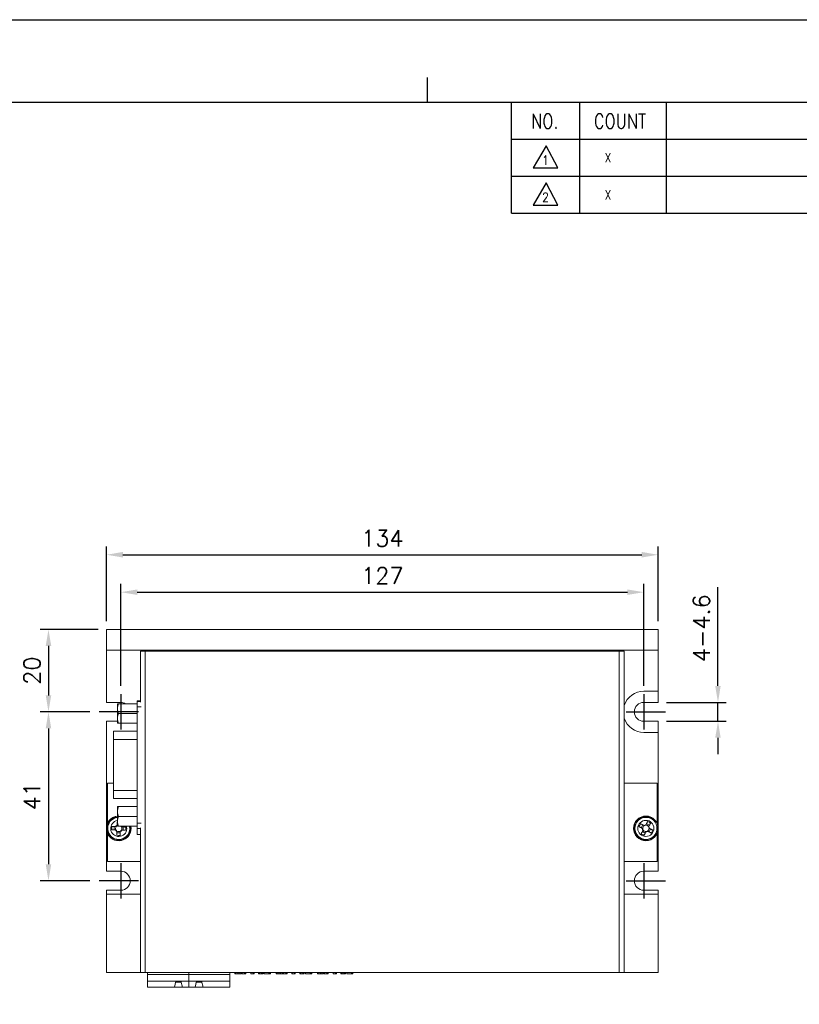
# Model space of a CAD drawing. Header units: millimetres. Extents: x 0 to 594, y 0 to 420.
# Tile 8 of 9: x 198 to 387, y 181 to 420. Entities that reach past the tile are written whole.
import ezdxf

# ---------------------------------------------------------------- set-up
doc = ezdxf.new("R2010")
doc.units = ezdxf.units.MM
doc.header["$PDSIZE"] = -1
doc.linetypes.add('CENTER2', pattern=[28.575, 19.05, -3.175, 3.175, -3.175])
doc.layers.add('SHEET', color=1, linetype='Continuous')
doc.styles.add('SHEET1', font='ROMANS.SHX', dxfattribs={"width": 0.8, "height": 3})
doc.styles.get("Standard").update_dxf_attribs({"font": 'txt.shx', "bigfont": 'whgtxt.shx'})
doc.dimstyles.new('ISO-25', dxfattribs={"dimtxt": 2.5, "dimasz": 2.5, "dimexe": 1.25, "dimexo": 0.625, "dimtad": 1, "dimtxsty": 'Standard', "dimcen": 2.5, "dimadec": 0, "dimazin": 0, "dimtfac": 1, "dimtmove": 0, "dimatfit": 3, "dimfxl": 0, "dimarcsym": 0})

# ---------------------------------------------------------------- blocks, each defined once
blk = doc.blocks.new('*D18')
at = {"color": 8, "lineweight": -2}
for p, q in [((219.12, 273.97), (219.12, 292.11)), ((353.12, 273.97), (353.12, 292.11)), ((223.12, 290.11), (349.12, 290.11))]:
    blk.add_line(p, q, dxfattribs=at)
at = {"color": 8}
for points in [[(223.12, 290.78), (223.12, 289.44), (219.12, 290.11)], [(349.12, 290.78), (349.12, 289.44), (353.12, 290.11)]]:
    blk.add_solid(points, dxfattribs=at)
at = {"layer": 'Defpoints', "color": 0}
for p in [(353.12, 290.11), (219.12, 271.97), (353.12, 271.97)]:
    blk.add_point(p, dxfattribs=at)
at = {"color": 3, "insert": (286.12, 294.11), "char_height": 4, "attachment_point": 5}
blk.add_mtext('\\A1;134', dxfattribs=at)
blk = doc.blocks.new('*D19')
at = {"color": 8, "lineweight": -2}
for p, q in [((222.62, 258.27), (222.62, 283.02)), ((349.62, 258.27), (349.62, 283.02)), ((226.62, 281.02), (345.62, 281.02))]:
    blk.add_line(p, q, dxfattribs=at)
at = {"color": 8}
for points in [[(226.62, 281.68), (226.62, 280.35), (222.62, 281.02)], [(345.62, 281.68), (345.62, 280.35), (349.62, 281.02)]]:
    blk.add_solid(points, dxfattribs=at)
at = {"layer": 'Defpoints', "color": 0}
for p in [(349.62, 281.02), (222.62, 256.27), (349.62, 256.27)]:
    blk.add_point(p, dxfattribs=at)
at = {"color": 3, "insert": (286.12, 285.02), "char_height": 4, "attachment_point": 5}
blk.add_mtext('\\A1;127', dxfattribs=at)
blk = doc.blocks.new('*D20')
at = {"color": 8, "lineweight": -2}
for p, q in [((367.62, 258.27), (367.62, 282.27)), ((355.12, 254.27), (369.62, 254.27)), ((367.62, 249.67), (367.62, 254.27)), ((355.12, 249.67), (369.62, 249.67)), ((367.62, 245.67), (367.62, 241.67))]:
    blk.add_line(p, q, dxfattribs=at)
at = {"color": 8}
for points in [[(366.95, 258.27), (368.28, 258.27), (367.62, 254.27)], [(366.95, 245.67), (368.28, 245.67), (367.62, 249.67)]]:
    blk.add_solid(points, dxfattribs=at)
at = {"layer": 'Defpoints', "color": 0}
for p in [(353.12, 254.27), (367.62, 254.27), (353.12, 249.67)]:
    blk.add_point(p, dxfattribs=at)
at = {"color": 3, "insert": (363.62, 272.27), "char_height": 4, "attachment_point": 5, "rotation": 90}
blk.add_mtext('\\A1;4-4.6', dxfattribs=at)
blk = doc.blocks.new('*D21')
at = {"color": 8, "lineweight": -2}
for p, q in [((217.12, 271.97), (203.06, 271.97)), ((205.06, 267.97), (205.06, 255.97)), ((215.12, 251.97), (203.06, 251.97))]:
    blk.add_line(p, q, dxfattribs=at)
at = {"color": 8}
for points in [[(204.39, 267.97), (205.73, 267.97), (205.06, 271.97)], [(204.39, 255.97), (205.73, 255.97), (205.06, 251.97)]]:
    blk.add_solid(points, dxfattribs=at)
at = {"layer": 'Defpoints', "color": 0}
for p in [(219.12, 271.97), (205.06, 251.97), (217.12, 251.97)]:
    blk.add_point(p, dxfattribs=at)
at = {"color": 3, "insert": (201.06, 261.97), "char_height": 4, "attachment_point": 5, "rotation": 90}
blk.add_mtext('\\A1;20', dxfattribs=at)
blk = doc.blocks.new('*D22')
at = {"color": 8, "lineweight": -2}
for p, q in [((215.12, 251.97), (203.06, 251.97)), ((205.06, 247.97), (205.06, 214.97)), ((215.12, 210.97), (203.06, 210.97))]:
    blk.add_line(p, q, dxfattribs=at)
at = {"color": 8}
for points in [[(204.39, 247.97), (205.73, 247.97), (205.06, 251.97)], [(204.39, 214.97), (205.73, 214.97), (205.06, 210.97)]]:
    blk.add_solid(points, dxfattribs=at)
at = {"layer": 'Defpoints', "color": 0}
for p in [(217.12, 251.97), (205.06, 210.97), (217.12, 210.97)]:
    blk.add_point(p, dxfattribs=at)
at = {"color": 3, "insert": (201.06, 231.47), "char_height": 4, "attachment_point": 5, "rotation": 90}
blk.add_mtext('\\A1;41', dxfattribs=at)

msp = doc.modelspace()

# ---------------------------------------------------------------- linework, layer by layer
at = {"color": 4}
msp.add_line((297, 406), (297, 400), dxfattribs=at)
at = {"color": 7, "linetype": 'Continuous', "lineweight": 15}
for p, q in [((219.1156, 271.975), (219.1156, 266.975)), ((219.1156, 271.975), (353.1156, 271.975)), ((353.1156, 271.975), (353.1156, 266.975)), ((219.1156, 266.975), (353.1156, 266.975)), ((219.1156, 266.975), (219.1156, 254.275)), ((227.3656, 256.675), (227.3656, 266.675)), ((227.3656, 266.675), (228.5656, 266.675)), ((228.5656, 266.675), (228.5656, 188.675)), ((343.6656, 266.675), (228.5656, 266.675)), ((255.1156, 266.975), (255.1156, 266.675)), ((343.1156, 266.675), (343.1156, 266.975)), ((343.6656, 188.675), (343.6656, 266.675)), ((343.6656, 266.675), (344.8656, 266.675)), ((344.8656, 266.675), (344.8656, 188.675)), ((353.1156, 266.975), (353.1156, 256.975)), ((227.3656, 254.3108), (227.3656, 256.675)), ((353.1156, 256.975), (349.6156, 256.975)), ((353.1156, 254.275), (353.1156, 256.975)), ((222.6156, 254.275), (219.1156, 254.275)), ((221.8156, 253.955), (221.8156, 252.7675)), ((226.6156, 253.955), (222.0277, 253.955)), ((227.3656, 254.675), (226.6156, 254.675)), ((226.6156, 254.675), (226.6156, 254.485)), ((226.6156, 254.485), (227.3656, 254.485)), ((226.6156, 253.185), (226.6156, 254.485)), ((349.6156, 254.275), (353.1156, 254.275)), ((221.8156, 250.3925), (221.8156, 252.7675)), ((226.6156, 251.58), (222.0277, 251.58)), ((226.6156, 224.975), (226.6156, 253.185)), ((219.1156, 249.675), (219.1156, 213.275)), ((221.8156, 249.675), (219.1156, 249.675)), ((221.8156, 249.205), (221.8156, 250.3925)), ((226.6156, 249.205), (222.0277, 249.205)), ((349.6156, 249.675), (353.1156, 249.675)), ((353.1156, 246.975), (353.1156, 249.675)), ((226.6156, 247.245), (220.8156, 247.245)), ((220.8156, 247.245), (220.8156, 245.245)), ((349.6156, 246.975), (353.1156, 246.975)), ((353.1156, 246.975), (353.1156, 213.275)), ((226.6156, 245.245), (220.8156, 245.245)), ((220.8156, 245.245), (220.8156, 232.915)), ((219.3656, 234.675), (219.3656, 224.8739)), ((220.8156, 234.675), (219.3656, 234.675)), ((344.8656, 234.675), (352.8656, 234.675)), ((352.8656, 234.675), (352.8656, 224.8739)), ((226.6156, 232.915), (220.8156, 232.915)), ((220.8156, 232.915), (220.8156, 230.915)), ((220.8156, 230.915), (226.6156, 230.915)), ((221.8156, 228.955), (221.8156, 227.7675)), ((221.8156, 225.3925), (221.8156, 227.7675)), ((226.6156, 228.955), (222.0277, 228.955)), ((221.8156, 224.205), (221.8156, 225.3925)), ((226.6156, 226.58), (222.0277, 226.58)), ((226.6156, 223.675), (226.6156, 224.975)), ((349.9335, 226.6193), (349.9182, 226.4179)), ((350.2693, 224.8216), (350.9708, 224.4541)), ((350.3386, 226.6165), (350.3235, 226.4171)), ((350.3639, 226.6145), (350.3488, 226.415)), ((219.3656, 222.476), (219.3656, 215.675)), ((221.0141, 223.3211), (221.0446, 224.1125)), ((221.3291, 223.3089), (221.4391, 223.3047)), ((221.4695, 224.0961), (221.3596, 224.1003)), ((222.4695, 222.5735), (221.6781, 222.604)), ((221.6944, 223.0289), (221.6902, 222.919)), ((221.7495, 224.4614), (221.7453, 224.3515)), ((221.8156, 224.3854), (221.7453, 224.3515)), ((226.6156, 224.205), (222.0277, 224.205)), ((222.4816, 222.8885), (222.4858, 222.9984)), ((222.7616, 223.2538), (222.8715, 223.2496)), ((222.902, 224.041), (222.7921, 224.0452)), ((223.217, 224.0289), (223.1866, 223.2374)), ((225.1154, 223.7046), (225.0684, 224.205)), ((227.3656, 223.675), (226.6156, 223.675)), ((226.6156, 223.675), (226.6156, 222.175)), ((227.3656, 219.675), (227.3656, 223.8491)), ((348.9689, 223.8287), (349.3365, 224.5302)), ((349.2482, 223.6823), (349.3456, 223.6313)), ((349.9619, 222.5283), (349.2603, 222.8959)), ((349.4577, 223.2725), (349.4066, 223.1751)), ((349.7132, 224.3328), (349.6157, 224.3839)), ((350.1229, 224.5424), (350.0719, 224.4449)), ((350.1082, 222.8076), (350.1592, 222.905)), ((350.518, 223.0171), (350.6154, 222.966)), ((350.7734, 224.0774), (350.8245, 224.1748)), ((350.983, 223.6676), (350.8855, 223.7186)), ((351.2622, 223.5213), (350.8947, 222.8197)), ((352.8656, 222.476), (352.8656, 215.675)), ((226.6156, 222.175), (227.3656, 222.175)), ((227.3656, 188.675), (227.3656, 219.675)), ((227.3656, 215.675), (219.3656, 215.675)), ((344.8656, 215.675), (352.8656, 215.675)), ((222.6156, 213.275), (219.1156, 213.275)), ((349.6156, 213.275), (353.1156, 213.275)), ((219.1156, 208.675), (219.1156, 207.675)), ((222.6156, 208.675), (219.1156, 208.675)), ((349.6156, 208.675), (353.1156, 208.675)), ((353.1156, 208.675), (353.1156, 207.675)), ((219.1156, 207.675), (227.3656, 207.675)), ((219.1156, 207.675), (219.1156, 188.675)), ((344.8656, 207.675), (353.1156, 207.675)), ((353.1156, 207.675), (353.1156, 188.675)), ((219.1156, 188.675), (227.3656, 188.675)), ((228.5656, 188.675), (227.3656, 188.675)), ((343.6656, 188.675), (228.5656, 188.675)), ((229.1156, 188.175), (229.1156, 188.675)), ((229.1156, 188.175), (229.1156, 186.575)), ((229.1156, 188.175), (239.1156, 188.175)), ((236.0156, 186.575), (229.1156, 186.575)), ((229.1156, 186.575), (229.1156, 185.175)), ((235.6404, 185.175), (236.0156, 186.575)), ((236.0156, 186.575), (237.2156, 186.575)), ((236.4531, 186.575), (236.4906, 186.475)), ((236.7406, 186.475), (236.4906, 186.475)), ((236.7781, 186.575), (236.7406, 186.475)), ((237.2156, 186.575), (239.1156, 186.575)), ((237.2156, 186.575), (237.5907, 185.175)), ((239.1156, 188.675), (239.1156, 188.175)), ((239.1156, 188.175), (239.1156, 186.575)), ((239.1156, 188.175), (249.1156, 188.175)), ((239.1156, 186.575), (241.0156, 186.575)), ((239.1156, 186.575), (239.1156, 185.175)), ((240.6404, 185.175), (241.0156, 186.575)), ((241.0156, 186.575), (242.2156, 186.575)), ((241.4531, 186.575), (241.4906, 186.475)), ((241.7406, 186.475), (241.4906, 186.475)), ((241.7781, 186.575), (241.7406, 186.475)), ((242.2156, 186.575), (242.5907, 185.175)), ((249.1156, 186.575), (242.2156, 186.575)), ((249.1156, 188.675), (249.1156, 188.175)), ((249.1156, 186.575), (249.1156, 188.175)), ((249.1156, 185.175), (249.1156, 186.575)), ((250.3471, 188.675), (250.3471, 188.375)), ((250.3471, 188.375), (250.5778, 188.375)), ((250.5778, 188.675), (250.5778, 188.375)), ((250.5778, 188.375), (251.0161, 188.375)), ((251.0161, 188.675), (251.0161, 188.375)), ((251.0161, 188.375), (251.0698, 188.375)), ((251.0696, 188.375), (251.3947, 188.375)), ((251.0698, 188.375), (251.0698, 188.675)), ((251.3947, 188.675), (251.3947, 188.375)), ((251.3947, 188.375), (251.7807, 188.375)), ((251.7807, 188.675), (251.7807, 188.375)), ((251.8755, 188.375), (251.7807, 188.375)), ((251.8755, 188.375), (251.8755, 188.675)), ((251.9736, 188.375), (251.9736, 188.675)), ((252.0953, 188.375), (251.9736, 188.375)), ((252.0953, 188.375), (252.0953, 188.675)), ((252.6615, 188.375), (252.0953, 188.375)), ((252.6615, 188.375), (252.6615, 188.675)), ((252.7723, 188.375), (252.6615, 188.375)), ((252.7723, 188.375), (252.7723, 188.675)), ((252.8698, 188.375), (252.7723, 188.375)), ((252.8698, 188.375), (252.8698, 188.675)), ((252.9858, 188.375), (252.8698, 188.375)), ((252.9858, 188.375), (252.9858, 188.675)), ((254.1638, 188.375), (254.1638, 188.675)), ((254.1914, 188.375), (254.1638, 188.375)), ((254.1914, 188.375), (254.1914, 188.675)), ((254.1978, 188.375), (254.1914, 188.375)), ((254.1978, 188.375), (254.1978, 188.675)), ((254.7763, 188.375), (254.1978, 188.375)), ((254.7763, 188.375), (254.7763, 188.675)), ((254.7841, 188.375), (254.7763, 188.375)), ((254.7841, 188.375), (254.7841, 188.675)), ((254.7841, 188.375), (254.8174, 188.375)), ((254.8174, 188.675), (254.8174, 188.375)), ((254.8174, 188.375), (254.8456, 188.375)), ((254.8456, 188.375), (254.8456, 188.675)), ((254.8456, 188.375), (254.9509, 188.375)), ((254.9509, 188.675), (254.9509, 188.375)), ((254.9509, 188.375), (254.9864, 188.375)), ((254.9864, 188.375), (254.9864, 188.675)), ((254.9864, 188.375), (254.9887, 188.375)), ((254.9887, 188.375), (254.9887, 188.675)), ((256.085, 188.675), (256.085, 188.375)), ((256.085, 188.375), (256.0984, 188.375)), ((256.0984, 188.675), (256.0984, 188.375)), ((256.0984, 188.375), (256.3453, 188.375)), ((256.3453, 188.675), (256.3453, 188.375)), ((256.3453, 188.375), (256.7898, 188.375)), ((256.7898, 188.675), (256.7898, 188.375)), ((256.7898, 188.375), (257.0536, 188.375)), ((257.0536, 188.675), (257.0536, 188.375)), ((257.0536, 188.375), (257.1119, 188.375)), ((257.1119, 188.375), (257.1119, 188.675)), ((257.1119, 188.375), (257.1276, 188.375)), ((257.1276, 188.675), (257.1276, 188.375)), ((257.1276, 188.375), (257.1611, 188.375)), ((257.1611, 188.375), (257.1611, 188.675)), ((257.4619, 188.375), (257.4619, 188.675)), ((258.5957, 188.375), (257.4619, 188.375)), ((258.5957, 188.375), (258.5957, 188.675)), ((258.7574, 188.375), (258.5957, 188.375)), ((258.7574, 188.375), (258.7574, 188.675)), ((258.9756, 188.375), (258.7574, 188.375)), ((258.9756, 188.375), (258.9756, 188.675)), ((260.3471, 188.675), (260.3471, 188.375)), ((260.3471, 188.375), (260.5778, 188.375)), ((260.5778, 188.675), (260.5778, 188.375)), ((260.5778, 188.375), (261.0161, 188.375)), ((261.0161, 188.675), (261.0161, 188.375)), ((261.0161, 188.375), (261.0698, 188.375)), ((261.0696, 188.375), (261.3947, 188.375)), ((261.0698, 188.375), (261.0698, 188.675)), ((261.3947, 188.675), (261.3947, 188.375)), ((261.3947, 188.375), (261.7807, 188.375)), ((261.7807, 188.675), (261.7807, 188.375)), ((261.8755, 188.375), (261.7807, 188.375)), ((261.8755, 188.375), (261.8755, 188.675)), ((261.9736, 188.375), (261.9736, 188.675)), ((262.0953, 188.375), (261.9736, 188.375)), ((262.0953, 188.375), (262.0953, 188.675)), ((262.6615, 188.375), (262.0953, 188.375)), ((262.6615, 188.375), (262.6615, 188.675)), ((262.7723, 188.375), (262.6615, 188.375)), ((262.7723, 188.375), (262.7723, 188.675)), ((262.8698, 188.375), (262.7723, 188.375)), ((262.8698, 188.375), (262.8698, 188.675)), ((262.9858, 188.375), (262.8698, 188.375)), ((262.9858, 188.375), (262.9858, 188.675)), ((264.1638, 188.375), (264.1638, 188.675)), ((264.1914, 188.375), (264.1638, 188.375)), ((264.1914, 188.375), (264.1914, 188.675)), ((264.1978, 188.375), (264.1914, 188.375)), ((264.1978, 188.375), (264.1978, 188.675)), ((264.7763, 188.375), (264.1978, 188.375)), ((264.7763, 188.375), (264.7763, 188.675)), ((264.7841, 188.375), (264.7763, 188.375)), ((264.7841, 188.375), (264.7841, 188.675)), ((264.7841, 188.375), (264.8174, 188.375)), ((264.8174, 188.675), (264.8174, 188.375)), ((264.8174, 188.375), (264.8456, 188.375)), ((264.8456, 188.375), (264.8456, 188.675)), ((264.8456, 188.375), (264.9509, 188.375)), ((264.9509, 188.675), (264.9509, 188.375)), ((264.9509, 188.375), (264.9864, 188.375)), ((264.9864, 188.375), (264.9864, 188.675)), ((264.9864, 188.375), (264.9887, 188.375)), ((264.9887, 188.375), (264.9887, 188.675)), ((266.085, 188.675), (266.085, 188.375)), ((266.0984, 188.375), (266.085, 188.375)), ((266.0984, 188.675), (266.0984, 188.375)), ((266.0984, 188.375), (266.3453, 188.375)), ((266.3453, 188.675), (266.3453, 188.375)), ((266.3453, 188.375), (266.7898, 188.375)), ((266.7898, 188.675), (266.7898, 188.375)), ((266.7898, 188.375), (267.0536, 188.375)), ((267.0536, 188.675), (267.0536, 188.375)), ((267.0536, 188.375), (267.1119, 188.375)), ((267.1119, 188.375), (267.1119, 188.675)), ((267.1119, 188.375), (267.1276, 188.375)), ((267.1276, 188.675), (267.1276, 188.375)), ((267.1276, 188.375), (267.1611, 188.375)), ((267.1611, 188.375), (267.1611, 188.675)), ((267.4619, 188.375), (267.4619, 188.675)), ((268.5957, 188.375), (267.4619, 188.375)), ((268.5957, 188.375), (268.5957, 188.675)), ((268.7574, 188.375), (268.5957, 188.375)), ((268.7574, 188.375), (268.7574, 188.675)), ((268.9756, 188.375), (268.7574, 188.375)), ((268.9756, 188.375), (268.9756, 188.675)), ((270.3471, 188.675), (270.3471, 188.375)), ((270.3471, 188.375), (270.5778, 188.375)), ((270.5778, 188.675), (270.5778, 188.375)), ((270.5778, 188.375), (271.0161, 188.375)), ((271.0161, 188.675), (271.0161, 188.375)), ((271.0161, 188.375), (271.0698, 188.375)), ((271.0696, 188.375), (271.3947, 188.375)), ((271.0698, 188.375), (271.0698, 188.675)), ((271.3947, 188.675), (271.3947, 188.375)), ((271.3947, 188.375), (271.7807, 188.375)), ((271.7807, 188.675), (271.7807, 188.375)), ((271.8755, 188.375), (271.7807, 188.375)), ((271.8755, 188.375), (271.8755, 188.675)), ((271.9736, 188.375), (271.9736, 188.675)), ((272.0953, 188.375), (271.9736, 188.375)), ((272.0953, 188.375), (272.0953, 188.675)), ((272.6615, 188.375), (272.0953, 188.375)), ((272.6615, 188.375), (272.6615, 188.675)), ((272.7723, 188.375), (272.6615, 188.375)), ((272.7723, 188.375), (272.7723, 188.675)), ((272.8698, 188.375), (272.7723, 188.375)), ((272.8698, 188.375), (272.8698, 188.675)), ((272.9858, 188.375), (272.8698, 188.375)), ((272.9858, 188.375), (272.9858, 188.675)), ((274.1638, 188.375), (274.1638, 188.675)), ((274.1914, 188.375), (274.1638, 188.375)), ((274.1914, 188.375), (274.1914, 188.675)), ((274.1978, 188.375), (274.1914, 188.375)), ((274.1978, 188.375), (274.1978, 188.675)), ((274.7763, 188.375), (274.1978, 188.375)), ((274.7763, 188.375), (274.7763, 188.675)), ((274.7841, 188.375), (274.7763, 188.375)), ((274.7841, 188.375), (274.7841, 188.675)), ((274.7841, 188.375), (274.8174, 188.375)), ((274.8174, 188.675), (274.8174, 188.375)), ((274.8174, 188.375), (274.8456, 188.375)), ((274.8456, 188.375), (274.8456, 188.675)), ((274.8456, 188.375), (274.9509, 188.375)), ((274.9509, 188.675), (274.9509, 188.375)), ((274.9509, 188.375), (274.9864, 188.375)), ((274.9864, 188.375), (274.9864, 188.675)), ((274.9864, 188.375), (274.9887, 188.375)), ((274.9887, 188.375), (274.9887, 188.675)), ((276.085, 188.675), (276.085, 188.375)), ((276.085, 188.375), (276.0984, 188.375)), ((276.0984, 188.675), (276.0984, 188.375)), ((276.0984, 188.375), (276.3453, 188.375)), ((276.3453, 188.675), (276.3453, 188.375)), ((276.3453, 188.375), (276.7898, 188.375)), ((276.7898, 188.675), (276.7898, 188.375)), ((276.7898, 188.375), (277.0536, 188.375)), ((277.0536, 188.675), (277.0536, 188.375)), ((277.0536, 188.375), (277.1119, 188.375)), ((277.1119, 188.375), (277.1119, 188.675)), ((277.1119, 188.375), (277.1276, 188.375)), ((277.1276, 188.675), (277.1276, 188.375)), ((277.1276, 188.375), (277.1611, 188.375)), ((277.1611, 188.375), (277.1611, 188.675)), ((277.4619, 188.375), (277.4619, 188.675)), ((278.5957, 188.375), (277.4619, 188.375)), ((278.5957, 188.375), (278.5957, 188.675)), ((278.7574, 188.375), (278.5957, 188.375)), ((278.7574, 188.375), (278.7574, 188.675)), ((278.9756, 188.375), (278.7574, 188.375)), ((278.9756, 188.375), (278.9756, 188.675)), ((344.8656, 188.675), (343.6656, 188.675)), ((344.8656, 188.675), (353.1156, 188.675)), ((235.6404, 185.175), (229.1156, 185.175)), ((237.5907, 185.175), (235.6404, 185.175)), ((237.5907, 185.175), (239.1156, 185.175)), ((239.1156, 185.175), (240.6404, 185.175)), ((242.5907, 185.175), (240.6404, 185.175)), ((249.1156, 185.175), (242.5907, 185.175))]:
    msp.add_line(p, q, dxfattribs=at)
at = {"color": 1, "linetype": 'CENTER2', "ltscale": 0.5}
for p, q in [((222.6156, 256.275), (222.6156, 247.675)), ((349.6156, 256.275), (349.6156, 247.675)), ((226.9156, 251.975), (217.1156, 251.975)), ((345.3156, 251.975), (355.1156, 251.975)), ((222.6156, 215.275), (222.6156, 206.675)), ((349.6156, 215.275), (349.6156, 206.675)), ((226.9156, 210.975), (217.1156, 210.975)), ((345.3156, 210.975), (355.1156, 210.975))]:
    msp.add_line(p, q, dxfattribs=at)
at = {"color": 8, "linetype": 'Continuous', "lineweight": 15}
for p, q in [((226.6156, 253.185), (227.5569, 253.185)), ((226.6156, 224.975), (227.5569, 224.975)), ((237.2515, 186.4408), (235.9796, 186.4408)), ((242.2515, 186.4408), (240.9796, 186.4408)), ((235.9449, 186.3114), (237.2862, 186.3114)), ((240.9449, 186.3114), (242.2862, 186.3114))]:
    msp.add_line(p, q, dxfattribs=at)
at = {"color": 6}
msp.add_lwpolyline([(0, 420), (594, 420), (594, 0), (0, 0)], close=True, dxfattribs=at)
at = {"color": 4}
msp.add_lwpolyline([(20, 400), (574, 400), (574, 20), (20, 20)], close=True, dxfattribs=at)
at = {"color": 7, "linetype": 'Continuous', "lineweight": 15, "flags": 128}
for points in [[(221.7849, 225.3798), (221.7805, 225.2663), (221.7761, 225.1524), (221.7717, 225.0381), (221.7673, 224.9234), (221.7629, 224.8083), (221.7584, 224.6929), (221.754, 224.5773), (221.7495, 224.4614)], [(349.6157, 224.3839), (349.513, 224.4377), (349.4105, 224.4914), (349.3082, 224.545), (349.2062, 224.5984), (349.1045, 224.6517), (349.0032, 224.7048), (348.9022, 224.7577), (348.8016, 224.8104)], [(350.5495, 225.3565), (350.4968, 225.2559), (350.4439, 225.1549), (350.3908, 225.0536), (350.3375, 224.9519), (350.2841, 224.8499), (350.2305, 224.7476), (350.1768, 224.6451), (350.1229, 224.5424)], [(350.8245, 224.1748), (350.8783, 224.2775), (350.932, 224.3801), (350.9856, 224.4823), (351.039, 224.5843), (351.0923, 224.686), (351.1454, 224.7874), (351.1983, 224.8884), (351.251, 224.989)], [(220.4107, 223.3443), (220.5242, 223.3399), (220.6381, 223.3355), (220.7525, 223.3311), (220.8672, 223.3267), (220.9822, 223.3223), (221.0976, 223.3178), (221.2132, 223.3134), (221.3291, 223.3089)], [(221.3596, 224.1003), (221.2437, 224.1048), (221.1281, 224.1093), (221.0127, 224.1137), (220.8976, 224.1181), (220.7829, 224.1225), (220.6686, 224.1269), (220.5546, 224.1313), (220.4412, 224.1357)], [(221.6902, 222.919), (221.6857, 222.8031), (221.6813, 222.6874), (221.6768, 222.5721), (221.6724, 222.457), (221.668, 222.3423), (221.6636, 222.228), (221.6592, 222.114), (221.6548, 222.0005)], [(222.4462, 221.9701), (222.4506, 222.0836), (222.455, 222.1975), (222.4594, 222.3118), (222.4638, 222.4266), (222.4682, 222.5416), (222.4727, 222.657), (222.4771, 222.7726), (222.4816, 222.8885)], [(222.8715, 223.2496), (222.9874, 223.2451), (223.1031, 223.2407), (223.2184, 223.2362), (223.3335, 223.2318), (223.4482, 223.2274), (223.5626, 223.223), (223.6765, 223.2186), (223.79, 223.2142)], [(223.8204, 224.0056), (223.7069, 224.01), (223.593, 224.0144), (223.4787, 224.0188), (223.364, 224.0232), (223.2489, 224.0276), (223.1335, 224.0321), (223.0179, 224.0365), (222.902, 224.041)], [(224.8635, 223.5692), (224.8286, 224.1245), (224.814, 224.205)], [(348.434, 224.1089), (348.5346, 224.0562), (348.6356, 224.0033), (348.737, 223.9502), (348.8386, 223.8969), (348.9406, 223.8435), (349.0429, 223.7899), (349.1454, 223.7362), (349.2482, 223.6823)], [(349.4066, 223.1751), (349.3528, 223.0724), (349.2991, 222.9699), (349.2455, 222.8676), (349.1921, 222.7656), (349.1388, 222.6639), (349.0857, 222.5626), (349.0328, 222.4616), (348.9801, 222.361)], [(349.6816, 221.9934), (349.7343, 222.094), (349.7872, 222.195), (349.8403, 222.2964), (349.8936, 222.398), (349.9471, 222.5), (350.0006, 222.6023), (350.0543, 222.7048), (350.1082, 222.8076)], [(350.6154, 222.966), (350.7181, 222.9122), (350.8207, 222.8585), (350.9229, 222.8049), (351.0249, 222.7515), (351.1266, 222.6982), (351.228, 222.6451), (351.329, 222.5922), (351.4296, 222.5395)], [(351.7971, 223.241), (351.6965, 223.2937), (351.5955, 223.3466), (351.4942, 223.3997), (351.3925, 223.453), (351.2905, 223.5065), (351.1882, 223.56), (351.0857, 223.6137), (350.983, 223.6676)]]:
    msp.add_lwpolyline(points, dxfattribs=at)
at = {"color": 8, "linetype": 'Continuous', "lineweight": 15, "flags": 128}
for points in [[(224.0737, 223.5996), (224.0349, 224.0704), (224.0022, 224.205)], [(224.7895, 223.5721), (224.7524, 224.1302), (224.7384, 224.205)]]:
    msp.add_lwpolyline(points, dxfattribs=at)
at = {"color": 7, "linetype": 'Continuous', "lineweight": 15}
for radius in [3, 2.75, 2.6759, 1.9596]:
    msp.add_circle((350.1156, 223.675), radius, dxfattribs=at)
for centre, radius, start, end in [((349.6156, 251.975), 5, 90, 161.805128), ((222.6156, 251.975), 2.3, 59.414358, 90), ((349.6156, 251.975), 2.3, 90, 270), ((349.6156, 251.975), 5, 198.194872, 270), ((222.1156, 223.675), 3, 95.73917, 0.566976), ((222.1156, 223.675), 2.95, 95.83678, 10.350016), ((222.1156, 223.675), 2.75, 96.262913, 357.796027), ((350.1156, 223.675), 2.95, 93.538187, 85.170597), ((362.1677, 217.3606), 15.3021, 150.866293, 153.832116), ((350.1156, 223.675), 2.95, 85.663996, 93.538187), ((343.798, 211.6166), 15.3091, 60.86685, 63.83132), ((235.7217, 223.1513), 15.3122, 176.314097, 179.277962), ((222.1156, 223.675), 0.8674, 204.958961, 240.633094), ((222.1156, 223.675), 0.7712, 146.899959, 208.692096), ((222.1156, 223.675), 0.8674, 114.958961, 150.633094), ((222.1156, 223.675), 0.7712, 208.692096, 236.899959), ((222.1156, 223.675), 0.7712, 118.692096, 146.899959), ((222.1156, 223.675), 0.7712, 236.899959, 298.692096), ((222.1156, 223.675), 0.8674, 294.958961, 330.633094), ((222.1156, 223.675), 0.7712, 298.692096, 326.899959), ((222.1156, 223.675), 0.7712, 28.692096, 43.411751), ((222.1156, 223.675), 0.7712, 326.899959, 28.692096), ((222.1156, 223.675), 0.8674, 24.958961, 37.662008), ((208.5094, 224.1986), 15.3122, 356.314097, 359.277962), ((356.4332, 235.7333), 15.3091, 240.86685, 243.83132), ((350.1156, 223.675), 0.8674, 179.512042, 215.186175), ((350.1156, 223.675), 0.7712, 121.45304, 183.245177), ((350.1156, 223.675), 0.7712, 183.245177, 211.45304), ((350.1156, 223.675), 0.7712, 211.45304, 273.245177), ((350.1156, 223.675), 0.8674, 89.512042, 125.186175), ((350.1156, 223.675), 0.7712, 93.245177, 121.45304), ((350.1156, 223.675), 0.7712, 31.45304, 93.245177), ((350.1156, 223.675), 0.8674, 269.512042, 305.186175), ((350.1156, 223.675), 0.7712, 273.245177, 301.45304), ((350.1156, 223.675), 0.7712, 301.45304, 3.245177), ((350.1156, 223.675), 0.7712, 3.245177, 31.45304), ((350.1156, 223.675), 0.8674, 359.512042, 35.186175), ((338.0557, 229.9933), 15.3108, 330.867136, 333.831273), ((222.639, 237.2761), 15.3072, 266.313615, 269.278434), ((222.6156, 210.975), 2.3, 270, 90), ((349.6156, 210.975), 2.3, 90, 270)]:
    msp.add_arc(centre, radius, start, end, dxfattribs=at)
at = {"color": 8, "linetype": 'Continuous', "lineweight": 15}
for radius, start in [(2.6759, 96.437126), (1.9596, 98.806058)]:
    msp.add_arc((222.1156, 223.675), radius, start, 357.796027, dxfattribs=at)
at = {"color": 7, "linetype": 'Continuous', "lineweight": 15}
for points, knots in [([(221.8156, 252.7675), (221.8262, 252.9664), (221.8479, 253.3688), (221.9673, 253.7582), (222.0277, 253.955)], [0, 0, 0, 0, 0.49451056, 1, 1, 1, 1]), ([(221.8156, 253.955), (221.8262, 253.955), (221.8479, 253.955), (221.9673, 253.955), (222.0277, 253.955)], [0, 0, 0, 0, 0.49451056, 1, 1, 1, 1]), ([(221.8156, 252.7675), (221.8262, 252.5685), (221.8479, 252.1661), (221.9673, 251.7768), (222.0277, 251.58)], [0, 0, 0, 0, 0.49451059, 1, 1, 1, 1]), ([(222.0277, 251.58), (221.9684, 251.3871), (221.8487, 250.9979), (221.8267, 250.5955), (221.8156, 250.3925)], [0, 0, 0, 0, 0.495455, 1, 1, 1, 1]), ([(222.0277, 249.205), (221.9684, 249.3978), (221.8487, 249.7871), (221.8267, 250.1894), (221.8156, 250.3925)], [0, 0, 0, 0, 0.495460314, 1, 1, 1, 1]), ([(221.8156, 249.205), (221.8262, 249.205), (221.8479, 249.205), (221.9673, 249.205), (222.0277, 249.205)], [0, 0, 0, 0, 0.49451056, 1, 1, 1, 1]), ([(221.8156, 227.7675), (221.8262, 227.9664), (221.8479, 228.3688), (221.9673, 228.7582), (222.0277, 228.955)], [0, 0, 0, 0, 0.49451057, 1, 1, 1, 1]), ([(221.8156, 228.955), (221.8262, 228.955), (221.8479, 228.955), (221.9673, 228.955), (222.0277, 228.955)], [0, 0, 0, 0, 0.49451056, 1, 1, 1, 1]), ([(221.8156, 227.7675), (221.8262, 227.5685), (221.8479, 227.1661), (221.9673, 226.7768), (222.0277, 226.58)], [0, 0, 0, 0, 0.49451057, 1, 1, 1, 1]), ([(222.0277, 226.58), (221.9684, 226.3871), (221.8487, 225.9979), (221.8267, 225.5955), (221.8156, 225.3925)], [0, 0, 0, 0, 0.49545568, 1, 1, 1, 1]), ([(222.0277, 224.205), (221.9684, 224.3978), (221.8487, 224.7871), (221.8267, 225.1894), (221.8156, 225.3925)], [0, 0, 0, 0, 0.49546039, 1, 1, 1, 1]), ([(221.8156, 224.205), (221.8262, 224.205), (221.8479, 224.205), (221.9673, 224.205), (222.0277, 224.205)], [0, 0, 0, 0, 0.49451056, 1, 1, 1, 1])]:
    msp.add_open_spline(points, degree=3, knots=knots, dxfattribs=at)
at = {"layer": 'SHEET', "color": 7}
for q in [(317.5, 400), (574, 373)]:
    msp.add_line((317.5, 373), q, dxfattribs=at)
at = {"layer": 'SHEET'}
for p, q in [((334, 400), (334, 373)), ((355, 400), (355, 373)), ((317.5, 391), (574, 391)), ((317.5, 382), (574, 382))]:
    msp.add_line(p, q, dxfattribs=at)
at = {"layer": 'SHEET', "color": 1, "linetype": 'Continuous'}
for p, q in [((325.9146, 389.416), (322.7394, 384.0064)), ((328.737, 384.0064), (325.9146, 389.416)), ((322.7394, 384.0064), (328.737, 384.0064)), ((325.9146, 380.416), (322.7394, 375.0064)), ((328.737, 375.0064), (325.9146, 380.416)), ((322.7394, 375.0064), (328.737, 375.0064))]:
    msp.add_line(p, q, dxfattribs=at)

# ---------------------------------------------------------------- texts
at = {"layer": 'SHEET', "style": 'SHEET1', "width": 0.8}
for s, height, p in [('NO.', 3.6, (322.256, 393.5466)), ('COUNT', 3.6, (337.4711, 393.5466)), ('X', 2.25, (340.1186, 385.3874)), ('1', 2.25, (324.9764, 384.746)), ('2', 2.25, (324.9764, 375.746)), ('X', 2.25, (340.1186, 376.3874))]:
    msp.add_text(s, height=height, dxfattribs=at).set_placement(p)

# ---------------------------------------------------------------- dimensions: what is measured, and where the dimension line sits
for base, p1, p2, picture, middle in [((353.1156, 290.1102), (219.1156, 271.975), (353.1156, 271.975), '*D18', (286.1156, 294.1102)), ((349.6156, 281.017), (222.6156, 256.275), (349.6156, 256.275), '*D19', (286.1156, 285.017))]:
    dim = msp.add_linear_dim(base=base, p1=p1, p2=p2, dimstyle='ISO-25', override={"dimscale": 2, "dimtxt": 2, "dimasz": 2, "dimexe": 1, "dimexo": 1, "dimgap": 1, "dimdec": 3, "dimzin": 9, "dimdsep": 46, "dimcen": 0, "dimclrd": 8, "dimclre": 8, "dimclrt": 3, "dimadec": 3, "dimazin": 2, "dimtdec": 3, "dimfxl": 0.6, "dimtolj": 1, "dimtzin": 1, "dimarcsym": 1})
    dim.commit()
    dim.dimension.update_dxf_attribs({"geometry": picture, "text_midpoint": middle})
dim = msp.add_linear_dim(base=(367.6164, 254.275), p1=(353.1156, 249.675), p2=(353.1156, 254.275), angle=90, text='4-<>', dimstyle='ISO-25', override={"dimscale": 2, "dimtxt": 2, "dimasz": 2, "dimexe": 1, "dimexo": 1, "dimgap": 1, "dimdec": 3, "dimzin": 9, "dimdsep": 46, "dimcen": 0, "dimclrd": 8, "dimclre": 8, "dimclrt": 3, "dimadec": 3, "dimazin": 2, "dimtdec": 3, "dimfxl": 0.6, "dimtolj": 1, "dimtzin": 1, "dimarcsym": 1})
dim.commit()
dim.dimension.update_dxf_attribs({"geometry": '*D20', "text_midpoint": (363.6164, 272.275)})
for base, p1, p2, picture, middle in [((205.0608, 251.975), (219.1156, 271.975), (217.1156, 251.975), '*D21', (201.0608, 261.975)), ((205.0608, 210.975), (217.1156, 251.975), (217.1156, 210.975), '*D22', (201.0608, 231.475))]:
    dim = msp.add_linear_dim(base=base, p1=p1, p2=p2, angle=90, dimstyle='ISO-25', override={"dimscale": 2, "dimtxt": 2, "dimasz": 2, "dimexe": 1, "dimexo": 1, "dimgap": 1, "dimdec": 3, "dimzin": 9, "dimdsep": 46, "dimcen": 0, "dimclrd": 8, "dimclre": 8, "dimclrt": 3, "dimadec": 3, "dimazin": 2, "dimtdec": 3, "dimfxl": 0.6, "dimtolj": 1, "dimtzin": 1, "dimarcsym": 1})
    dim.commit()
    dim.dimension.update_dxf_attribs({"geometry": picture, "text_midpoint": middle})

doc.saveas('drawing.dxf')
